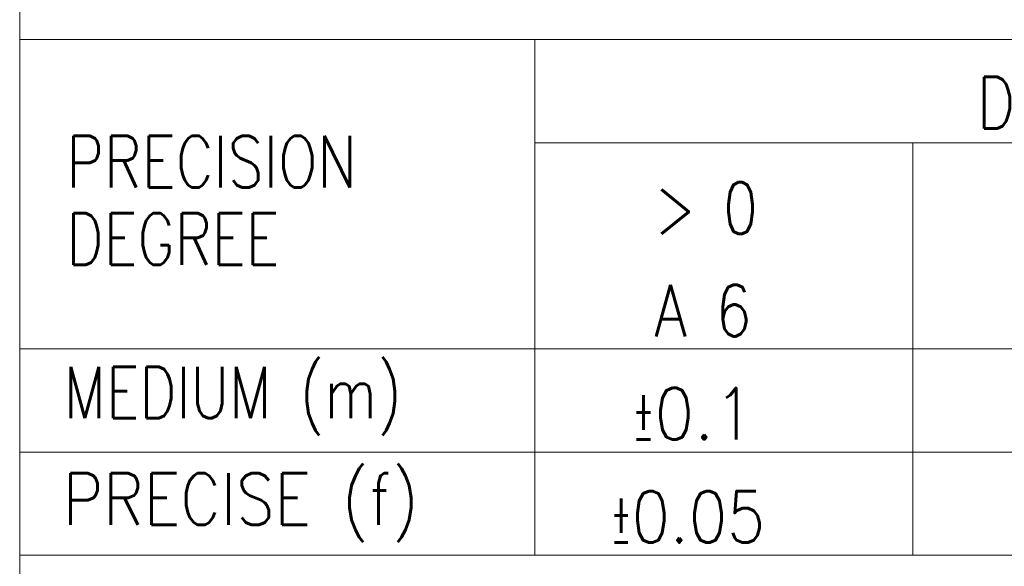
# Model space of a CAD drawing. Header units: millimetres. Extents: x 4 to 418, y 5 to 292.
# Tile 7 of 27: x 225 to 254, y 20 to 36. Entities that reach past the tile are written whole.
import ezdxf

# ---------------------------------------------------------------- set-up
doc = ezdxf.new("R2010")
doc.units = ezdxf.units.MM
doc.layers.add('256', color=7, linetype='Continuous')
doc.styles.add('blockfont', font='simplex.shx')

msp = doc.modelspace()

# ---------------------------------------------------------------- linework, layer by layer
at = {"layer": '256', "color": 3, "linetype": 'Continuous', "lineweight": 18}
for p, q in [((225, 59.794), (225, 5)), ((225, 20), (240, 20)), ((240, 20), (251, 20)), ((251, 20), (262, 20))]:
    msp.add_line(p, q, dxfattribs=at)
at = {"layer": '256', "color": 4, "linetype": 'Continuous', "lineweight": 18}
for p, q in [((225, 35), (415, 35)), ((240, 35), (240, 20)), ((240, 32), (295, 32)), ((251, 32), (251, 20)), ((225, 26), (240, 26)), ((240, 26), (251, 26)), ((251, 26), (262, 26)), ((225, 23), (240, 23)), ((240, 23), (251, 23)), ((251, 23), (262, 23))]:
    msp.add_line(p, q, dxfattribs=at)

# ---------------------------------------------------------------- texts
at = {"layer": '256', "color": 4, "linetype": 'Continuous', "lineweight": 13, "char_height": 1.5, "attachment_point": 7, "line_spacing_factor": 0.903614, "style": 'blockfont'}
for s, insert in [('\\W0.8260;DIMENSIONAL GROUPS', (252.867, 32.414)), ('\\W0.8120;PRECISION', (226.359, 30.698)), ('\\W0.7780;> 0', (243.479, 29.35)), ('\\W0.8036;DEGREE', (226.359, 28.448)), ('\\W0.8145;A 6', (243.479, 26.367)), ('\\W0.7974;MEDIUM (m)', (226.283, 23.485)), ('\\W0.9011;\\W0.4506;%%p\\W0.9011;0.1', (242.842, 23.367)), ('\\W0.8715;PRECISE (f)', (226.257, 20.385)), ('\\W0.8644;\\W0.4322;%%p\\W0.8644;0.05', (242.204, 20.367))]:
    msp.add_mtext(s, dxfattribs=dict(at, insert=insert))

doc.saveas('drawing.dxf')
